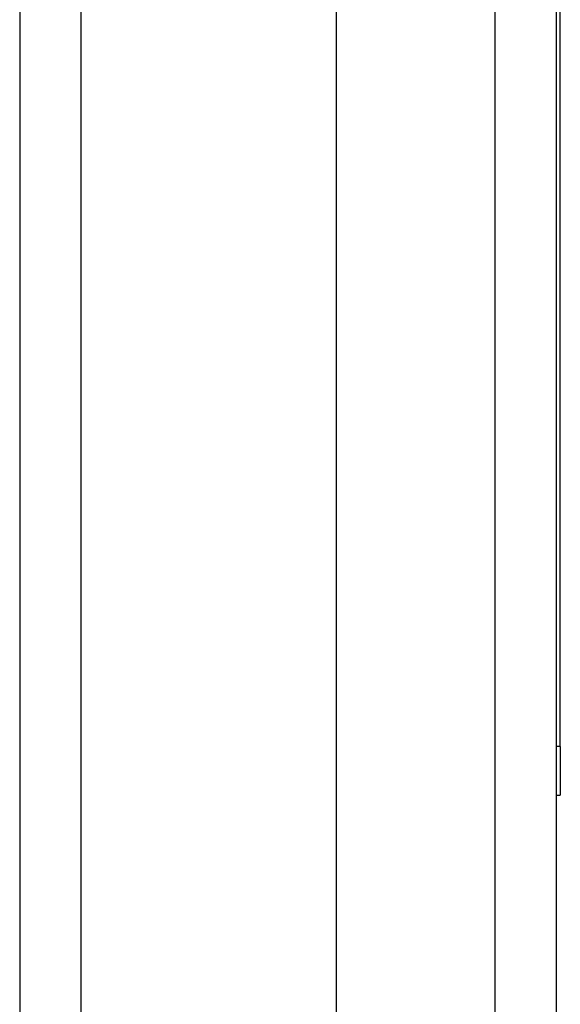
# Model space of a CAD drawing. Header units: inches. Extents: x 11 to 197, y 14 to 125.
# Tile 32 of 82: x 82.928 to 83.801, y 87.983 to 89.572. Entities that reach past the tile are written whole.
import ezdxf

# ---------------------------------------------------------------- set-up
doc = ezdxf.new("R2010")
doc.units = ezdxf.units.IN
doc.header["$MEASUREMENT"] = 0
doc.layers.add('Visible Edges(ANSI)', color=7, linetype='Continuous', lineweight=25)
doc.layers.add('Visible Tangent Edges(ANSI)', color=7, linetype='Continuous', lineweight=25)

msp = doc.modelspace()

# ---------------------------------------------------------------- linework, layer by layer
at = {"layer": 'Visible Edges(ANSI)'}
for p, q in [((82.9279, 91.0396), (82.9279, 49.2376)), ((83.4397, 49.8472), (83.4397, 90.4299)), ((83.794, 90.2414), (83.794, 50.0357)), ((83.8009, 88.3993), (83.8009, 90.2346)), ((83.8009, 88.3993), (83.8009, 88.3206)), ((83.794, 88.3206), (83.8009, 88.3206))]:
    msp.add_line(p, q, dxfattribs=at)
at = {"layer": 'Visible Tangent Edges(ANSI)'}
for p, q in [((83.0269, 49.2376), (83.0269, 91.0396)), ((83.695, 90.3714), (83.695, 49.9057)), ((83.8009, 88.3993), (83.794, 88.3993))]:
    msp.add_line(p, q, dxfattribs=at)

doc.saveas('drawing.dxf')
